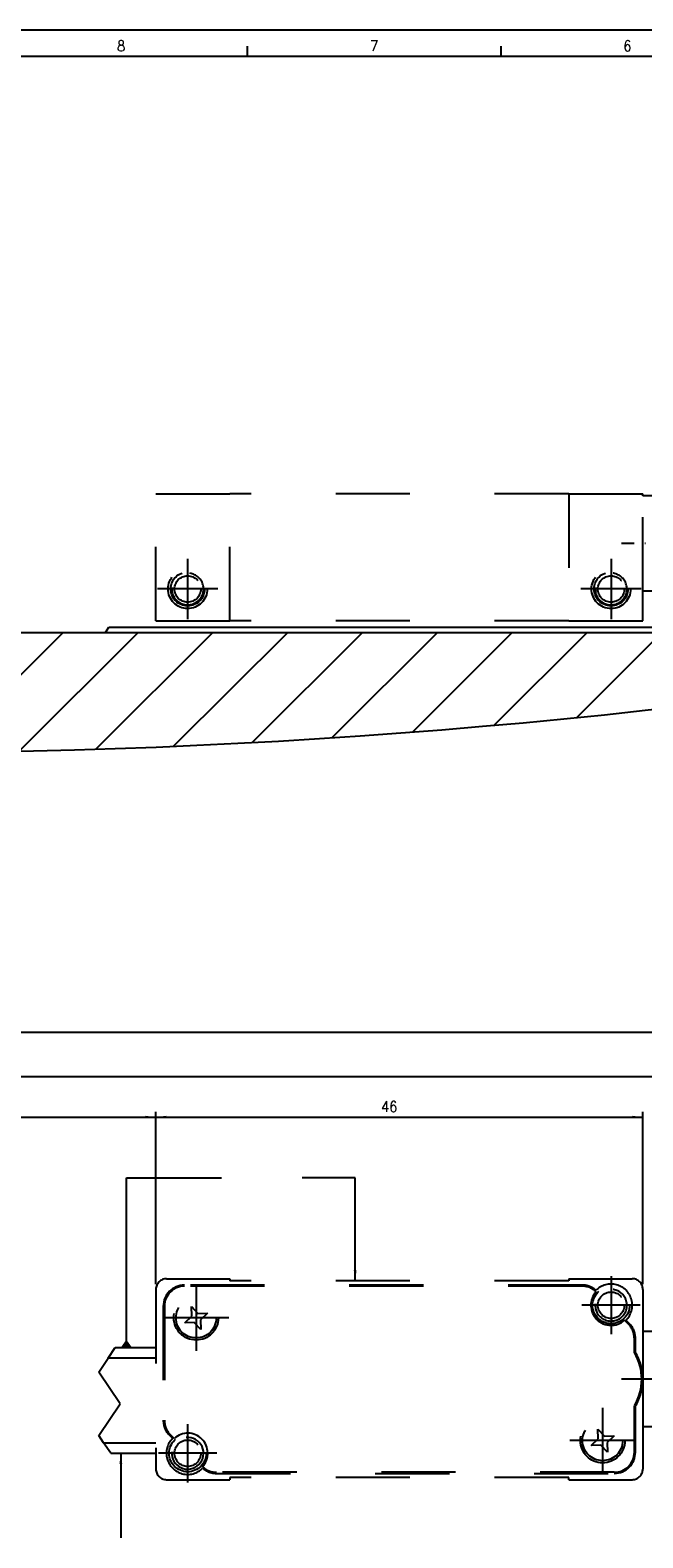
# Model space of a CAD drawing. Header units: millimetres. Extents: x -235 to 994, y -109 to 485.
# Tile 12 of 16: x 223 to 339, y 200 to 485. Entities that reach past the tile are written whole.
import ezdxf

# ---------------------------------------------------------------- set-up
doc = ezdxf.new("R2010")
doc.units = ezdxf.units.MM
doc.linetypes.add('DASHED', pattern=[15, 7, -8])
doc.linetypes.add('DOT_CENTER', pattern=[14, 12, -1, 0, -1])
doc.layers.add('1', color=7, linetype='Continuous')
doc.styles.add('CONVERTER_11', font='txt.shx', dxfattribs={"width": 0.9})
doc.dimstyles.new('ME10_DIM_21', dxfattribs={"dimtxt": 1, "dimasz": 1, "dimexe": 0.5, "dimexo": 0.5, "dimgap": 0.5, "dimtad": 1, "dimdsep": 46, "dimtxsty": 'CONVERTER_11', "dimsah": 1, "dimcen": 0.09, "dimclrd": 2, "dimclre": 2, "dimclrt": 2, "dimadec": 0, "dimazin": 0, "dimtfac": 1, "dimtdec": 4, "dimtix": 1, "dimtmove": 0, "dimatfit": 3, "dimfxl": 1, "dimtolj": 1, "dimtzin": 0, "dimarcsym": 0})
doc.dimstyles.new('ME10_DIM_24', dxfattribs={"dimtxt": 1, "dimasz": 1, "dimexe": 0.5, "dimexo": 0.5, "dimgap": 0.5, "dimtad": 1, "dimdsep": 46, "dimtxsty": 'CONVERTER_11', "dimsah": 1, "dimcen": 0.09, "dimclrd": 2, "dimclre": 2, "dimclrt": 2, "dimadec": 0, "dimazin": 0, "dimtfac": 1, "dimtdec": 4, "dimtix": 1, "dimtmove": 0, "dimatfit": 3, "dimfxl": 1, "dimtolj": 1, "dimtzin": 0, "dimarcsym": 0})
doc.dimstyles.new('ME10_DIM_25', dxfattribs={"dimtxt": 1, "dimasz": 1, "dimexe": 0.5, "dimexo": 0.5, "dimgap": 0.5, "dimtad": 1, "dimdsep": 46, "dimtxsty": 'CONVERTER_11', "dimsah": 1, "dimcen": 0.09, "dimclrd": 2, "dimclre": 2, "dimclrt": 2, "dimadec": 0, "dimazin": 0, "dimtfac": 1, "dimtdec": 4, "dimtix": 1, "dimtmove": 0, "dimatfit": 3, "dimfxl": 1, "dimtolj": 1, "dimtzin": 0, "dimarcsym": 0})
doc.dimstyles.new('ME10_DIM_26', dxfattribs={"dimtxt": 1, "dimasz": 1, "dimexe": 0.5, "dimexo": 0.5, "dimgap": 0.5, "dimtad": 1, "dimdsep": 46, "dimtxsty": 'CONVERTER_11', "dimsah": 1, "dimcen": 0.09, "dimclrd": 2, "dimclre": 2, "dimclrt": 2, "dimadec": 0, "dimazin": 0, "dimtfac": 1, "dimtdec": 4, "dimtix": 1, "dimtmove": 0, "dimatfit": 3, "dimfxl": 1, "dimtolj": 1, "dimtzin": 0, "dimarcsym": 0})
doc.dimstyles.get("Standard").update_dxf_attribs({"dimtxt": 0.18, "dimasz": 0.18, "dimexe": 0.18, "dimexo": 0.0625, "dimgap": 0.09, "dimtad": 0, "dimtih": 1, "dimtoh": 1, "dimdec": 4, "dimzin": 0, "dimdsep": 46, "dimtxsty": 'Standard', "dimcen": 0.09, "dimadec": 0, "dimazin": 0, "dimtfac": 1, "dimtdec": 4, "dimtofl": 0, "dimtmove": 0, "dimatfit": 3, "dimfxl": 1, "dimtolj": 1, "dimtzin": 0, "dimarcsym": 0})

# ---------------------------------------------------------------- blocks, each defined once
blk = doc.blocks.new('FLEJE_REGLA_EXPOSED_170__25', base_point=(6, 185.45))
at = {"color": 2, "linetype": 'DOT_CENTER'}
for p, q in [((118.75, 185.45), (119.07, 185.94)), ((119.07, 185.94), (119.08, 185.95))]:
    blk.add_line(p, q, dxfattribs=at)
at = {"color": 7, "linetype": 'Continuous'}
for p, q in [((118.75, 185.45), (174.5, 185.45)), ((119.08, 185.95), (174.5, 185.95))]:
    blk.add_line(p, q, dxfattribs=at)
blk = doc.blocks.new('CABEZA_EXPOSED_1__27', base_point=(123.5, 186.55))
at = {"color": 2, "linetype": 'DASHED'}
for p, q in [((123.5, 198.55), (130.5, 198.55)), ((123.5, 186.55), (123.5, 198.55)), ((130.5, 186.55), (130.5, 198.55)), ((162.5, 198.55), (130.5, 198.55)), ((162.5, 198.55), (169.5, 198.55)), ((162.5, 198.55), (162.5, 186.55)), ((169.5, 198.35), (169.5, 198.55)), ((169.5, 189.35), (169.5, 198.35)), ((171.29, 198.35), (169.5, 198.35)), ((172.21, 197.64), (171.65, 198.2)), ((176.5, 197.35), (172.91, 197.35)), ((177, 196.85), (176.5, 197.35)), ((176.5, 190.35), (176.5, 197.35)), ((177, 196.85), (177, 190.85)), ((172.21, 190.06), (171.65, 189.5)), ((176.5, 190.35), (172.91, 190.35)), ((177, 190.85), (176.5, 190.35)), ((169.5, 186.55), (169.5, 189.35)), ((171.29, 189.35), (169.5, 189.35)), ((123.5, 186.55), (130.5, 186.55)), ((162.5, 186.55), (130.5, 186.55)), ((162.5, 186.55), (169.5, 186.55))]:
    blk.add_line(p, q, dxfattribs=at)
for centre, radius in [((126.5, 189.55), 1.85), ((126.5, 189.55), 1.6), ((166.5, 189.55), 1.85), ((166.5, 189.55), 1.6), ((126.5, 189.55), 1.25), ((166.5, 189.55), 1.25)]:
    blk.add_circle(centre, radius, dxfattribs=at)
for centre, radius, start, end in [((171.29, 197.85), 0.5, 45, 90), ((172.91, 198.35), 1, 225, 270), ((172.91, 189.35), 1, 90, 135), ((171.29, 189.85), 0.5, 270, 315)]:
    blk.add_arc(centre, radius, start, end, dxfattribs=at)
at = {"layer": '1', "color": 2, "linetype": 'DOT_CENTER'}
for p, q in [((182.74, 193.85), (167.5, 193.85)), ((179, 193.85), (170.91, 193.85)), ((126.5, 192.4), (126.5, 186.7)), ((166.5, 192.4), (166.5, 186.7)), ((129.35, 189.55), (123.65, 189.55)), ((169.35, 189.55), (163.65, 189.55))]:
    blk.add_line(p, q, dxfattribs=at)
at = {"layer": '1', "color": 2, "linetype": 'DASHED'}
for centre in [(126.5, 189.55), (166.5, 189.55)]:
    blk.add_arc(centre, 1.5, 175, 95, dxfattribs=at)
blk = doc.blocks.new('EXAA-170__29', base_point=(-6.5, 185.45))
for name, p in [('CABEZA_EXPOSED_1__27', (123.5, 186.55)), ('FLEJE_REGLA_EXPOSED_170__25', (6, 185.45))]:
    blk.add_blockref(name, p)
blk = doc.blocks.new('Inferior1', base_point=(81.5, 192))
at = {"layer": '1', "linetype": 'Continuous'}
h = blk.add_hatch(dxfattribs=at)
h.set_pattern_fill('_USER', color=3, scale=5, angle=45, pattern_type=0)
h.set_pattern_definition([(45, (0, 0), (-3.53553, 3.53553), [])])
edge = h.paths.add_edge_path()
edge.add_line((-26.5, 185.45), (219.5, 185.45))
edge.add_arc((96.5, 843.956), 669.894, 259.419838, 280.580162, ccw=False)
at = {"layer": '1', "color": 7, "linetype": 'Continuous'}
blk.add_line((-26.5, 185.45), (219.5, 185.45), dxfattribs=at)
blk.add_arc((96.5, 843.956), 669.894, 259.419838, 280.580162, dxfattribs=at)
blk.add_blockref('EXAA-170__29', (-6.5, 185.45))
blk = doc.blocks.new('CABEZA_EXPOSED_1__33', base_point=(123.5, 105.33))
at = {"color": 2, "linetype": 'DASHED'}
for p, q in [((124.5, 124.33), (130.5, 124.33)), ((130.5, 124.33), (130.5, 124.13)), ((162.5, 124.13), (130.5, 124.13)), ((162.5, 124.33), (162.5, 124.13)), ((162.5, 124.33), (168.5, 124.33)), ((123.5, 123.33), (123.5, 106.33)), ((163.77, 123.73), (126.2, 123.73)), ((163.77, 123.63), (126.2, 123.63)), ((169.5, 123.33), (169.5, 119.33)), ((124.2, 121.73), (124.2, 110.95)), ((124.3, 121.73), (124.3, 110.95)), ((126.88, 120.8), (126.85, 121.71)), ((126.85, 121.71), (127.47, 121.04)), ((126.22, 120.17), (126.88, 120.8)), ((127.13, 120.21), (126.22, 120.17)), ((127.75, 119.54), (127.13, 120.21)), ((127.47, 121.04), (128.38, 121.08)), ((128.38, 121.08), (127.72, 120.46)), ((127.72, 120.46), (127.75, 119.54)), ((168.14, 120.04), (167.77, 120.41)), ((167.91, 120.41), (168.21, 120.11)), ((168.7, 117.35), (168.7, 118.7)), ((168.8, 117.38), (168.8, 118.7)), ((169.5, 119.33), (169.5, 114.83)), ((171.29, 119.33), (169.5, 119.33)), ((172.21, 118.62), (171.65, 119.18)), ((176.5, 118.33), (172.91, 118.33)), ((176.5, 111.33), (176.5, 118.33)), ((177, 117.83), (176.5, 118.33)), ((177, 117.83), (177, 111.83)), ((169.5, 114.83), (169.5, 110.33)), ((168.7, 107.93), (168.7, 112.3)), ((168.8, 107.93), (168.8, 112.27)), ((176.5, 111.33), (172.91, 111.33)), ((177, 111.83), (176.5, 111.33)), ((165.28, 109.2), (165.25, 110.11)), ((165.25, 110.11), (165.87, 109.44)), ((169.5, 110.33), (169.5, 106.33)), ((171.29, 110.33), (169.5, 110.33)), ((172.21, 111.03), (171.65, 110.47)), ((125.09, 109.24), (124.79, 109.54)), ((125.23, 109.24), (124.86, 109.61)), ((164.62, 108.57), (165.28, 109.2)), ((165.53, 108.61), (164.62, 108.57)), ((166.15, 107.94), (165.53, 108.61)), ((165.87, 109.44), (166.78, 109.48)), ((166.78, 109.48), (166.12, 108.86)), ((166.12, 108.86), (166.15, 107.94)), ((166.8, 106.03), (129.23, 106.03)), ((129.23, 105.93), (166.8, 105.93)), ((130.5, 105.53), (130.5, 105.33)), ((162.5, 105.53), (130.5, 105.53)), ((162.5, 105.33), (162.5, 105.53)), ((124.5, 105.33), (130.5, 105.33)), ((162.5, 105.33), (168.5, 105.33))]:
    blk.add_line(p, q, dxfattribs=at)
for centre, radius in [((127.3, 120.63), 2.1), ((166.5, 121.83), 1.75), ((166.5, 121.83), 1.25), ((127.3, 120.63), 1.9), ((165.7, 109.03), 2.1), ((165.7, 109.03), 1.9), ((126.5, 107.83), 1.75), ((126.5, 107.83), 1.25)]:
    blk.add_circle(centre, radius, dxfattribs=at)
for centre, radius, start, end in [((124.5, 123.33), 1, 90, 180), ((168.5, 123.33), 1, 0, 90), ((126.2, 121.73), 2, 90, 180), ((126.2, 121.73), 1.9, 90, 180), ((163.77, 121.73), 2, 49.0546, 90), ((163.77, 121.73), 1.9, 46.1691, 90), ((166.5, 121.83), 1.9, 138.0289, 311.983), ((166.5, 121.83), 2, 315, 135.1434), ((166.8, 118.7), 1.9, 0, 45), ((166.8, 118.7), 2, 0, 45), ((171.29, 118.83), 0.5, 45, 90), ((172.91, 119.33), 1, 225, 270), ((164.5, 114.83), 4.9, 328.9973, 31.0027), ((164.5, 114.83), 5, 0, 30.6834), ((164.5, 114.83), 5, 329.3166, 0), ((172.91, 110.33), 1, 90, 135), ((126.2, 110.95), 2, 180, 225), ((126.2, 110.95), 1.9, 180, 225), ((171.29, 110.83), 0.5, 270, 315), ((126.5, 107.83), 2, 135, 315.1434), ((126.5, 107.83), 1.9, 318.0289, 131.983), ((166.8, 107.93), 1.9, 270, 0), ((166.8, 107.93), 2, 270, 0), ((124.5, 106.33), 1, 180, 270), ((129.23, 107.93), 1.9, 226.1691, 270), ((129.23, 107.93), 2, 229.0546, 270), ((168.5, 106.33), 1, 270, 0)]:
    blk.add_arc(centre, radius, start, end, dxfattribs=at)
at = {"layer": '1', "color": 2, "linetype": 'DOT_CENTER'}
for p, q in [((166.5, 124.58), (166.5, 119.08)), ((127.3, 123.73), (127.3, 117.53)), ((169.25, 121.83), (163.75, 121.83)), ((130.4, 120.63), (124.2, 120.63)), ((173.29, 114.83), (167.5, 114.83)), ((179, 114.83), (170.91, 114.83)), ((165.7, 112.13), (165.7, 105.93)), ((126.5, 110.58), (126.5, 105.08)), ((168.8, 109.03), (162.6, 109.03)), ((129.25, 107.83), (123.75, 107.83))]:
    blk.add_line(p, q, dxfattribs=at)
at = {"layer": '1', "color": 2, "linetype": 'DASHED'}
blk.add_arc((166.5, 121.83), 1.5, 175, 95, dxfattribs=at)
at = {"layer": '1', "color": 30, "linetype": 'Continuous'}
blk.add_arc((126.5, 107.83), 1.5, 175, 95, dxfattribs=at)
blk = doc.blocks.new('FLEJE_REGLA_EXPOSED_170__34', base_point=(18.5, 107.83))
at = {"color": 2, "linetype": 'DOT_CENTER'}
for p, q in [((119, 116.83), (119.66, 117.83)), ((118.11, 115.5), (119, 116.83)), ((120.11, 112.5), (118.11, 115.5)), ((118.11, 109.5), (120.11, 112.5)), ((118.56, 108.83), (118.11, 109.5)), ((119.23, 107.83), (118.56, 108.83))]:
    blk.add_line(p, q, dxfattribs=at)
at = {"color": 7, "linetype": 'Continuous'}
for p, q in [((119.66, 117.83), (123.5, 117.83)), ((119.23, 107.83), (123.5, 107.83))]:
    blk.add_line(p, q, dxfattribs=at)
at = {"color": 3, "linetype": 'Continuous'}
for p, q in [((123.5, 116.83), (119, 116.83)), ((118.56, 108.83), (123.5, 108.83))]:
    blk.add_line(p, q, dxfattribs=at)
blk = doc.blocks.new('EXAA-170__37', base_point=(-6.5, 103.35))
for name, p in [('CABEZA_EXPOSED_1__33', (123.5, 105.33)), ('FLEJE_REGLA_EXPOSED_170__34', (18.5, 107.83))]:
    blk.add_blockref(name, p)
blk = doc.blocks.new('*D63')
at = {"layer": '1', "color": 2, "linetype": 'Continuous'}
for p, q in [((-6.5, 119.58), (-6.5, 148.1)), ((199.5, 147.6), (-6.5, 147.6)), ((199.5, 119.58), (199.5, 148.1))]:
    blk.add_line(p, q, dxfattribs=at)
at = {"layer": '1', "color": 2}
for points in [[(-5.5, 147.74), (-5.5, 147.47), (-6.5, 147.6)], [(198.5, 147.47), (198.5, 147.74), (199.5, 147.6)]]:
    blk.add_solid(points, dxfattribs=at)
at = {"layer": '1', "color": 2, "insert": (89.59, 148.1), "char_height": 1, "attachment_point": 7, "rotation": 0.0001, "line_spacing_factor": 0.60024, "style": 'CONVERTER_11'}
blk.add_mtext('CM+106', dxfattribs=at)
blk = doc.blocks.new('*D66')
at = {"layer": '1', "color": 2, "linetype": 'Continuous'}
for p, q in [((18.5, 119.58), (18.5, 143.92)), ((174.5, 143.42), (18.5, 143.42)), ((174.5, 109.33), (174.5, 143.92))]:
    blk.add_line(p, q, dxfattribs=at)
at = {"layer": '1', "color": 2}
for points in [[(19.5, 143.55), (19.5, 143.29), (18.5, 143.42)], [(173.5, 143.29), (173.5, 143.55), (174.5, 143.42)]]:
    blk.add_solid(points, dxfattribs=at)
at = {"layer": '1', "color": 2, "insert": (89.89, 143.92), "char_height": 1, "attachment_point": 7, "rotation": 0.0001, "line_spacing_factor": 0.60024, "style": 'CONVERTER_11'}
blk.add_mtext('CM+56', dxfattribs=at)
blk = doc.blocks.new('*D67')
at = {"layer": '1', "color": 2, "linetype": 'Continuous'}
for p, q in [((123.5, 123.83), (123.5, 140.11)), ((169.5, 123.83), (169.5, 140.11)), ((123.5, 139.61), (169.5, 139.61))]:
    blk.add_line(p, q, dxfattribs=at)
at = {"layer": '1', "color": 2}
for points in [[(124.5, 139.74), (124.5, 139.48), (123.5, 139.61)], [(168.5, 139.48), (168.5, 139.74), (169.5, 139.61)]]:
    blk.add_solid(points, dxfattribs=at)
at = {"layer": '1', "color": 2, "insert": (144.77, 140.11), "char_height": 1, "attachment_point": 7, "rotation": 0.0001, "line_spacing_factor": 0.60024, "style": 'CONVERTER_11'}
blk.add_mtext('46', dxfattribs=at)
blk = doc.blocks.new('*D68')
at = {"layer": '1', "color": 2, "linetype": 'Continuous'}
for p, q in [((23.5, 123.83), (23.5, 140.11)), ((123.5, 123.83), (123.5, 140.11)), ((23.5, 139.61), (123.5, 139.61))]:
    blk.add_line(p, q, dxfattribs=at)
at = {"layer": '1', "color": 2}
for points in [[(24.5, 139.74), (24.5, 139.48), (23.5, 139.61)], [(122.5, 139.48), (122.5, 139.74), (123.5, 139.61)]]:
    blk.add_solid(points, dxfattribs=at)
at = {"layer": '1', "color": 2, "insert": (73.39, 140.11), "char_height": 1, "attachment_point": 7, "rotation": 0.0001, "line_spacing_factor": 0.60024, "style": 'CONVERTER_11'}
blk.add_mtext('CM', dxfattribs=at)
blk = doc.blocks.new('Marco_a1', base_point=(184.81, 187.78))
at = {"layer": '1', "color": 2, "linetype": 'Continuous'}
for p, q in [((604.81, 484.78), (-235.19, 484.78)), ((264.23, 481.78), (264.23, 479.78)), ((312.17, 481.78), (312.17, 479.78))]:
    blk.add_line(p, q, dxfattribs=at)
at = {"layer": '1', "color": 7, "linetype": 'Continuous'}
blk.add_line((599.81, 479.78), (-215.19, 479.78), dxfattribs=at)
at = {"layer": '1', "color": 2, "char_height": 2, "attachment_point": 4, "line_spacing_factor": 1.20048, "style": 'CONVERTER_11'}
for s, insert in [('8', (239.67, 481.8)), ('7', (287.47, 481.8)), ('6', (335.32, 481.8))]:
    blk.add_mtext(s, dxfattribs=dict(at, insert=insert))
blk = doc.blocks.new('Top', base_point=(184.81, 187.78))
blk.add_blockref('Marco_a1', (184.81, 187.78))
blk = doc.blocks.new('_dummy_frame__43', base_point=(-235.19, -174.57))
blk.add_blockref('Top', (184.81, 187.78))
blk = doc.blocks.new('_dummy_frame__44', base_point=(-346.5, -309.51))
at = {"layer": '1'}
blk.add_blockref('_dummy_frame__43', (-235.19, -174.57), dxfattribs=at)
blk = doc.blocks.new('Alzado1', base_point=(81.5, 114))
at = {"layer": '1', "color": 2}
for points in [[(142.193, 125.126), (142.456, 125.126), (142.324, 124.126)], [(120.712, 118.576), (120.182, 117.826), (121.242, 117.826)], [(120.322, 106.826), (120.059, 106.826), (120.191, 107.826)]]:
    blk.add_solid(points, dxfattribs=at)
blk.add_blockref('EXAA-170__37', (-6.5, 103.348))
at = {"layer": '1'}
for base, p1, p2, text, dimstyle, picture, middle in [((199.5, 147.604), (-6.5, 119.076), (199.5, 119.076), 'CM+106', 'ME10_DIM_21', '*D63', (91.995, 148.604)), ((174.5, 143.419), (18.5, 119.076), (174.5, 108.826), 'CM+56', 'ME10_DIM_24', '*D66', (91.995, 144.419)), ((23.5, 139.612), (123.5, 123.326), (23.5, 123.326), 'CM', 'ME10_DIM_26', '*D68', (74.195, 140.612))]:
    dim = blk.add_linear_dim(base=base, p1=p1, p2=p2, text=text, dimstyle=dimstyle, dxfattribs=at)
    dim.commit()
    dim.dimension.update_dxf_attribs({"geometry": picture, "text_midpoint": middle, "text_rotation": 0.00014})
dim = blk.add_linear_dim(base=(123.5, 139.612), p1=(169.5, 123.326), p2=(123.5, 123.326), dimstyle='ME10_DIM_25', dxfattribs=at)
dim.commit()
dim.dimension.update_dxf_attribs({"geometry": '*D67', "text_midpoint": (145.524, 140.612), "text_rotation": 0.00014})
at = {"layer": '1', "color": 2, "linetype": 'Continuous', "has_arrowhead": 0}
for points in [[(120.712, 117.826), (120.712, 133.869), (129.712, 133.869)], [(142.324, 124.126), (142.324, 133.869), (137.324, 133.869)], [(120.191, 107.826), (120.191, 99.831)]]:
    blk.add_leader(points, dimstyle='Standard', dxfattribs=at)

msp = doc.modelspace()

# ---------------------------------------------------------------- block references
at = {"xscale": 2, "yscale": 2, "zscale": 2}
for name, p in [('Inferior1', (163, 384)), ('Alzado1', (163, 228))]:
    msp.add_blockref(name, p, dxfattribs=at)
at = {"layer": '1'}
msp.add_blockref('_dummy_frame__44', (-346.5, -309.51), dxfattribs=at)

doc.saveas('drawing.dxf')
